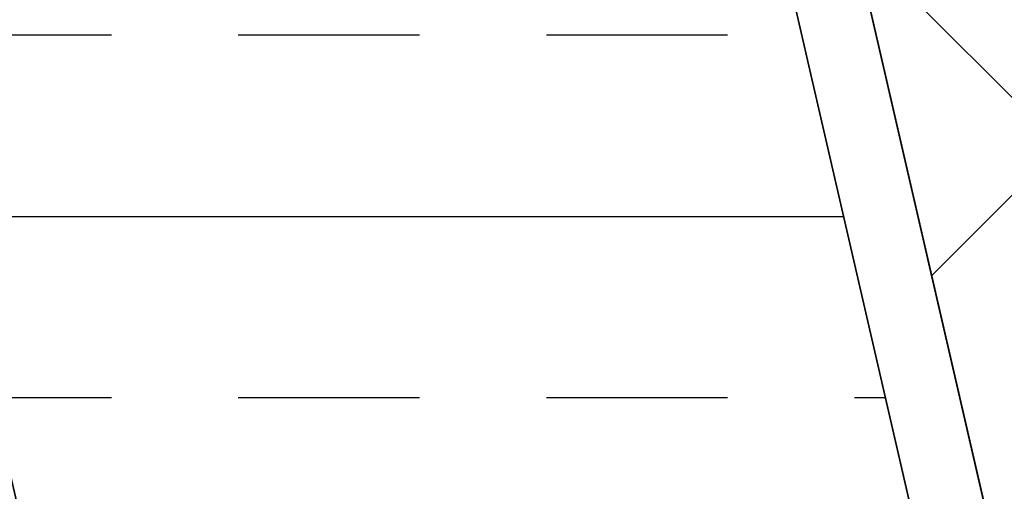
# Model space of a CAD drawing. Header units: centimetres. Extents: x -15121 to 17422, y -60492 to 0.
# Tile 45 of 256: x 1169 to 1196, y -30324 to -30311. Entities that reach past the tile are written whole.
import ezdxf

# ---------------------------------------------------------------- set-up
doc = ezdxf.new("R2010")
doc.units = ezdxf.units.CM
doc.header["$LTSCALE"] = 60
for name, color, linetype in [('A-SCI', 7, 'Continuous'), ('AIKA podłoga deski cała', 2, 'Continuous'), ('AIKA powierzchnie2', 2, 'Continuous'), ('AIKA sufity podwieszane', 8, 'Continuous'), ('AIKA TYNK2', 5, 'Continuous'), ('AIKA wymiarowanie ogólne rzut2', 7, 'Continuous'), ('AIKA ŚCIANA2', 8, 'Continuous'), ('BI_szr', 8, 'Continuous'), ('słupy', 1, 'Continuous')]:
    doc.layers.add(name, color=color, linetype=linetype)
doc.styles.add('wymiar', font='txt.shx', dxfattribs={"width": 0.6})
doc.dimstyles.new('Dwudziestka', dxfattribs={"dimtxt": 7, "dimasz": 0.7, "dimexe": 5, "dimexo": 0, "dimgap": 2.5, "dimtad": 1, "dimtoh": 1, "dimdec": 3, "dimrnd": 0.5, "dimdsep": 46, "dimtxsty": 'wymiar', "dimblk": 'znacznik', "dimcen": 0, "dimdle": 5, "dimse1": 1, "dimse2": 1, "dimclrd": 256, "dimclre": 256, "dimclrt": 256, "dimadec": 0, "dimazin": 0, "dimtfac": 0.4, "dimtdec": 3, "dimtix": 1, "dimtofl": 0, "dimtmove": 2, "dimatfit": 3, "dimldrblk": 'znacznik', "dimfxl": 1, "dimtolj": 1, "dimarcsym": 0})

# ---------------------------------------------------------------- blocks, each defined once
blk = doc.blocks.new('SL podciągi restauracja')
at = {"layer": 'BI_szr'}
h = blk.add_hatch(dxfattribs=at)
h.set_pattern_fill('BIK_ZELBET', color=256, scale=5, angle=135, style=0)
h.set_pattern_definition([(180, (4159.959, -42666.902), (-2e-15, -10), []), (180, (4154.959, -42661.902), (-2e-15, -10), [5, -3.5])])
h.paths.add_polyline_path([(578.232, -27674.064), (601.402, -27774.424), (578.017, -27779.823), (554.847, -27679.463)])
at = {"layer": 'słupy', "color": 4}
blk.add_lwpolyline([(578.232, -27674.064), (601.402, -27774.424), (578.017, -27779.823), (554.847, -27679.463), (578.232, -27674.064)], dxfattribs=at)
blk = doc.blocks.new('znacznik')
at = {"color": 0}
for points in [[(0, -5), (0, 5)], [(-4, 0), (4, 0)]]:
    blk.add_lwpolyline(points, dxfattribs=at)
at = {"color": 1}
blk.add_lwpolyline([(-2.121, -2.121), (2.121, 2.121)], dxfattribs=at)
blk = doc.blocks.new('*D7276')
at = {"layer": 'AIKA wymiarowanie ogólne rzut2', "lineweight": -2, "transparency": 16777216}
blk.add_line((1331.903, -30726.278), (1118.755, -29802.96), dxfattribs=at)
at = {"layer": 'Defpoints', "color": 0, "transparency": 16777216}
for p in [(1118.598, -29802.278), (1090.735, -29808.71), (1304.198, -30733.392)]:
    blk.add_point(p, dxfattribs=at)
at = {"layer": 'AIKA wymiarowanie ogólne rzut2', "lineweight": -2, "transparency": 16777216, "xscale": 0.7, "yscale": 0.7, "zscale": 0.7}
for p, rotation in [((1118.598, -29802.278), 102.999035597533), ((1332.061, -30726.96), 282.999035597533)]:
    blk.add_blockref('znacznik', p, dxfattribs=dict(at, rotation=rotation))
at = {"layer": 'AIKA wymiarowanie ogólne rzut2', "transparency": 16777216, "insert": (1231.175, -30263.269), "char_height": 7, "attachment_point": 5, "rotation": 282.999, "style": 'wymiar'}
blk.add_mtext('\\A1;949', dxfattribs=at)

msp = doc.modelspace()

# ---------------------------------------------------------------- hatches: boundary and pattern name
at = {"layer": 'AIKA sufity podwieszane', "transparency": 33554610}
h = msp.add_hatch(dxfattribs=at)
h.set_pattern_fill('ANSI37', color=256, scale=2.771036)
h.set_pattern_definition([(45, (5073.432, 672.602), (-6.221154, 6.221154), []), (135, (5073.432, 672.602), (-6.221154, -6.221154), [])])
h.paths.add_polyline_path([(1895.3422, -29622.938), (1051.961, -29817.6477), (1083.6791, -29955.0339), (1108.8373, -29949.2257), (1118.7352, -29992.098), (1098.8606, -29996.6864), (1151.9491, -30226.6377), (1171.8236, -30222.0493), (1195.98, -30326.6818), (1176.0567, -30331.2815), (1229.1072, -30560.8465), (1247.0331, -30556.708), (1258.8797, -30599.1305), (1239.2948, -30603.652), (1271.0129, -30741.0382), (1888.861, -30598.3967), (1885.2618, -30582.8068), (1928.1341, -30572.909), (1931.7333, -30588.4989), (1951.2207, -30583.9999), (1954.8998, -30599.9359), (2063.0549, -30574.9663), (2055.7765, -30543.4404), (2098.6488, -30533.5425), (2102.248, -30549.1325), (2108.8207, -30547.615)])

# ---------------------------------------------------------------- linework, layer by layer
at = {"layer": 'A-SCI', "color": 4}
msp.add_lwpolyline([(1170.1099, -30330.2069), (1193.4947, -30324.8081), (1170.3248, -30224.4479), (1146.9399, -30229.8468), (1170.1099, -30330.2069)], dxfattribs=at)
at = {"layer": 'AIKA podłoga deski cała'}
msp.add_lwpolyline([(1888.861, -30598.3967), (1266.0671, -30744.1528), (1233.9166, -30604.8937), (1258.8797, -30599.1305), (1248.9789, -30556.2588), (1229.073, -30560.8544), (1175.9846, -30330.9033), (1195.8934, -30326.3069), (1171.8236, -30222.0493), (1151.9491, -30226.6377), (1098.8606, -29996.6864), (1118.7352, -29992.098), (1108.8373, -29949.2257), (1083.5062, -29955.0738), (1051.7856, -29817.6882), (1897.5708, -29622.4235)], dxfattribs=at)
at = {"layer": 'AIKA powierzchnie2'}
msp.add_lwpolyline([(1888.861, -30598.3967), (1271.0129, -30741.0382), (1239.2948, -30603.652), (1258.8797, -30599.1305), (1247.0331, -30556.708), (1229.1072, -30560.8465), (1176.0567, -30331.2815), (1195.98, -30326.6818), (1171.8236, -30222.0493), (1151.9491, -30226.6377), (1098.8606, -29996.6864), (1118.7352, -29992.098), (1108.8373, -29949.2257), (1083.6791, -29955.0339), (1051.961, -29817.6477), (1895.3422, -29622.938)], dxfattribs=at)
at = {"layer": 'AIKA sufity podwieszane', "transparency": 33554610}
msp.add_lwpolyline([(1888.861, -30598.3967), (1271.0129, -30741.0382), (1239.2948, -30603.652), (1258.8797, -30599.1305), (1247.0331, -30556.708), (1229.1072, -30560.8465), (1176.0567, -30331.2815), (1195.98, -30326.6818), (1171.8236, -30222.0493), (1151.9491, -30226.6377), (1098.8606, -29996.6864), (1118.7352, -29992.098), (1108.8373, -29949.2257), (1083.6791, -29955.0339), (1051.961, -29817.6477), (1895.3422, -29622.938)], dxfattribs=at)
at = {"layer": 'AIKA TYNK2'}
msp.add_lwpolyline([(1146.49, -30227.898), (1171.8236, -30222.0493), (1195.8934, -30326.3071), (1170.5597, -30332.1556)], dxfattribs=at)
at = {"layer": 'AIKA ŚCIANA2'}
msp.add_line((1289.0989, -30738.9153), (1016.6832, -29558.9532), dxfattribs=at)
msp.add_line((1289.0989, -30738.9153), (1016.6832, -29558.9532), dxfattribs=at)
for points in [[(1891.2596, -30599.8956), (1289.0989, -30738.9153), (1016.6832, -29558.9532), (2434.5985, -29231.6017), (3265.0511, -29231.6017), (3265.0511, -30391.6017), (3257.0511, -30391.6017), (3257.0511, -30407.6017), (2734.6181, -30407.6017), (2730.4905, -30389.723), (2691.5157, -30398.721), (2695.1149, -30414.311), (1930.2344, -30590.8975)], [(1146.9399, -30229.8468), (1170.3248, -30224.4479), (1193.4948, -30324.8083), (1170.1099, -30330.2069)]]:
    msp.add_lwpolyline(points, dxfattribs=at)

# ---------------------------------------------------------------- block references
msp.add_blockref('SL podciągi restauracja', (592.0924, -2550.3843), dxfattribs=at)

# ---------------------------------------------------------------- dimensions: what is measured, and where the dimension line sits
at = {"layer": 'AIKA wymiarowanie ogólne rzut2'}
dim = msp.add_aligned_dim(p1=(1304.198, -30733.3917), p2=(1090.7349, -29808.7102), distance=-28.5954, dimstyle='Dwudziestka', dxfattribs=at)
dim.commit()
dim.dimension.update_dxf_attribs({"geometry": '*D7276', "text_midpoint": (1231.1754, -30263.2693)})

doc.saveas('drawing.dxf')
